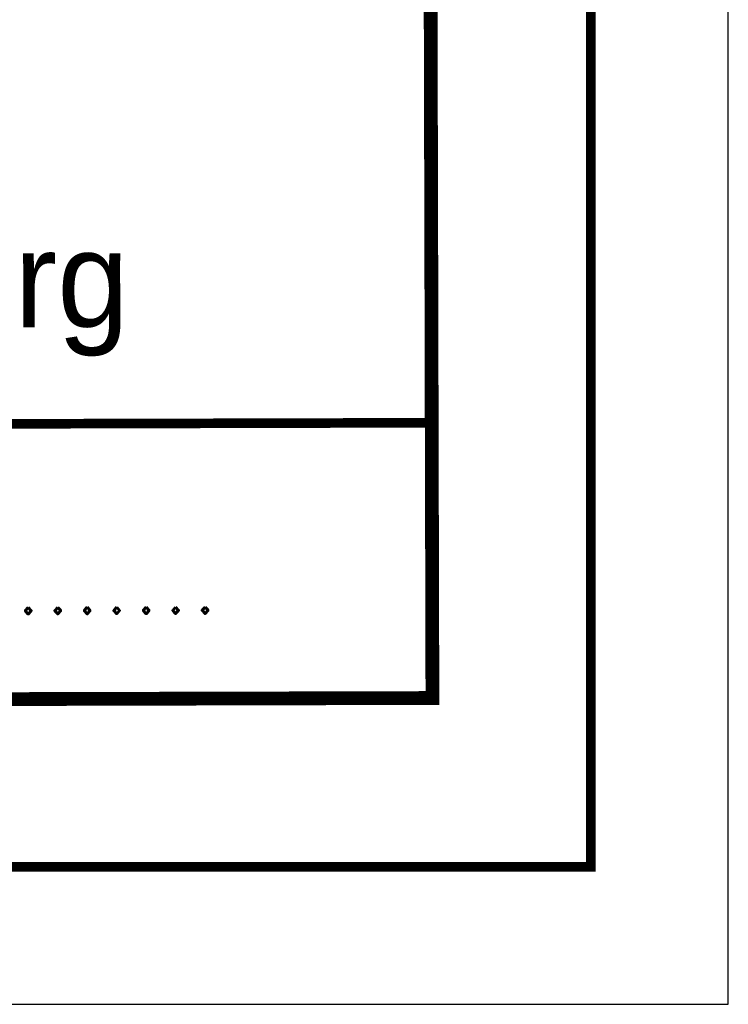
# Model space of a CAD drawing. Extents: x 0 to 1135, y 0 to 420.
# Tile 44 of 56: x 1109 to 1135, y 0 to 36. Entities that reach past the tile are written whole.
import ezdxf
from ezdxf.enums import TextEntityAlignment as Align

# ---------------------------------------------------------------- set-up
doc = ezdxf.new("R2010")
doc.units = 0
doc.header["$LTSCALE"] = 2
doc.header["$MEASUREMENT"] = 0
doc.linetypes.add('AUSGEZOGEN', pattern=[0])
doc.layers.add('LEGENDE', color=7, linetype='AUSGEZOGEN')
doc.layers.add('RAHMEN', color=250, linetype='AUSGEZOGEN')
doc.styles.add('ROMANS', font='romans.shx', dxfattribs={"width": 0.8})
doc.styles.add('UNIR-H', font='unir_h.shx', dxfattribs={"width": 0.8})

msp = doc.modelspace()

# ---------------------------------------------------------------- linework, layer by layer
at = {"layer": 'LEGENDE'}
for points, const_width in [([(1124.244, 10.879), (1124.063, 81.379)], 0.5), ([(1057.218, 20.957), (1124.218, 21.129)], 0.35), ([(958.994, 10.704), (1124.494, 11.129)], 0.5)]:
    msp.add_lwpolyline(points, dxfattribs=dict(at, const_width=const_width))
at = {"layer": 'RAHMEN'}
for p, q in [((1135, 0), (1135, 420)), ((950, 0), (1135, 0))]:
    msp.add_line(p, q, dxfattribs=at)
at = {"layer": 'RAHMEN', "const_width": 0.35}
msp.add_lwpolyline([(25, 5), (1130, 5), (1130, 415), (25, 415), (25, 5)], dxfattribs=at)

# ---------------------------------------------------------------- texts
at = {"layer": 'LEGENDE', "style": 'UNIR-H'}
msp.add_text('Dienststelle Nürnberg', height=3.5, rotation=0.1472, dxfattribs=at).set_placement((1090.709, 24.543), align=Align.CENTER)
at = {"layer": 'LEGENDE', "style": 'ROMANS'}
msp.add_text('.....................................................', height=2.5, rotation=0.1472, dxfattribs=at).set_placement((1059.73, 14.052))

doc.saveas('drawing.dxf')
